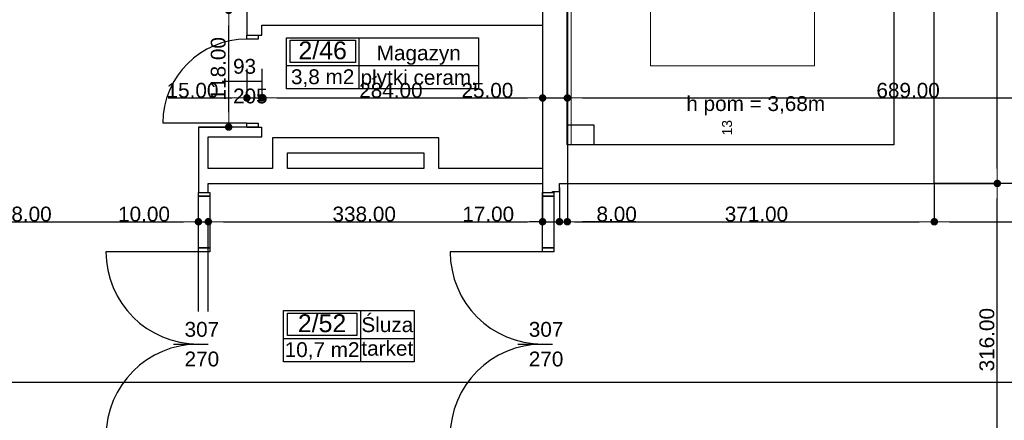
# Model space of a CAD drawing. Header units: millimetres. Extents: x -175445 to -20415, y -559200 to 231527.
# Tile 235 of 256: x -144078 to -134123, y -35153 to -31102. Entities that reach past the tile are written whole.
import ezdxf
from ezdxf.enums import TextEntityAlignment as Align

# ---------------------------------------------------------------- set-up
doc = ezdxf.new("R2010")
doc.units = ezdxf.units.MM
doc.header["$MEASUREMENT"] = 0
for name, color, linetype in [('Drzwi', 7, 'Continuous'), ('Linia', 7, 'Continuous'), ('Obiekt', 7, 'Continuous'), ('Płaszczyzna odcinająca', 7, 'Continuous'), ('Strefa', 7, 'Continuous'), ('Strop', 7, 'Continuous'), ('Słup', 7, 'Continuous'), ('Tekst', 7, 'Continuous'), ('Wymiary', 63, 'Continuous'), ('Ściana', 7, 'Continuous')]:
    doc.layers.add(name, color=color, linetype=linetype)
doc.styles.add('Arial', font='txt')
doc.styles.add('Times new roman', font='txt')
doc.dimstyles.new('GENERATED_STYLE__1', dxfattribs={"dimtxt": 150, "dimasz": 152, "dimexe": 0.18, "dimexo": 0, "dimgap": 0.09, "dimtad": 1, "dimtih": 1, "dimtoh": 1, "dimlfac": 0.1, "dimzin": 0, "dimdsep": 46, "dimtxsty": 'Arial', "dimblk": 'ARROWHEAD_11', "dimblk1": 'ARROWHEAD_11', "dimblk2": 'ARROWHEAD_11', "dimcen": 0.09, "dimclrd": 114, "dimclre": 114, "dimclrt": 114, "dimazin": 0, "dimtfac": 1, "dimtdec": 4, "dimtmove": 0, "dimatfit": 3, "dimfxl": 1, "dimtolj": 1, "dimtzin": 0, "dimarcsym": 0})
doc.dimstyles.new('GENERATED_STYLE__3', dxfattribs={"dimtxt": 150, "dimasz": 152, "dimexe": 0.18, "dimexo": 0, "dimgap": 0.09, "dimtad": 1, "dimlfac": 0.1, "dimzin": 0, "dimdsep": 46, "dimtxsty": 'Arial', "dimblk": 'ARROWHEAD_11', "dimblk1": 'ARROWHEAD_11', "dimblk2": 'ARROWHEAD_11', "dimcen": 0.09, "dimclrd": 114, "dimclre": 114, "dimclrt": 114, "dimazin": 0, "dimtfac": 1, "dimtdec": 4, "dimtmove": 2, "dimatfit": 3, "dimfxl": 1, "dimtolj": 1, "dimtzin": 0, "dimarcsym": 0})

# ---------------------------------------------------------------- blocks, each defined once
blk = doc.blocks.new('Magazyn_2_46_49', base_point=(-134954.7, 25490.5))
at = {"layer": 'Strefa'}
for p, q in [((-135688.7, 25773.3), (-133746.5, 25773.3)), ((-135688.7, 25254.7), (-135688.7, 25773.3)), ((-135652, 25747.4), (-134991.4, 25747.4)), ((-135652, 25521.1), (-135652, 25747.4)), ((-134991.4, 25747.4), (-134991.4, 25521.1)), ((-134954.7, 25773.3), (-134954.7, 25254.7)), ((-133746.5, 25773.3), (-133746.5, 25254.7)), ((-135688.7, 25490.5), (-133746.5, 25490.5)), ((-134991.4, 25521.1), (-135652, 25521.1)), ((-133746.5, 25254.7), (-135688.7, 25254.7))]:
    blk.add_line(p, q, dxfattribs=at)
at = {"layer": 'Strefa', "style": 'Arial'}
for tag, height, p in [('ROOM_NUMBER', 180, (-135321.7, 25645.4)), ('ROOM_NAME', 150, (-134350.6, 25618.9)), ('ROOM_CALC_AREA', 150, (-135321.7, 25378.4)), ('floor_f', 150, (-134350.6, 25371.4))]:
    blk.add_attdef(tag, text='', height=height, dxfattribs=at).set_placement(p, align=Align.MIDDLE_CENTER)
blk = doc.blocks.new('Śluza_2_52_55', base_point=(-134938.2, 22730.6))
at = {"layer": 'Strefa'}
for p, q in [((-135717.3, 23013.5), (-134398.2, 23013.5)), ((-135717.3, 22494.9), (-135717.3, 23013.5)), ((-134938.2, 23013.5), (-134938.2, 22494.9)), ((-134398.2, 23013.5), (-134398.2, 22494.9)), ((-135678.3, 22987.6), (-134977.2, 22987.6)), ((-135678.3, 22761.3), (-135678.3, 22987.6)), ((-134977.2, 22987.6), (-134977.2, 22761.3)), ((-135717.3, 22730.6), (-134398.2, 22730.6)), ((-134977.2, 22761.3), (-135678.3, 22761.3)), ((-134398.2, 22494.9), (-135717.3, 22494.9))]:
    blk.add_line(p, q, dxfattribs=at)
at = {"layer": 'Strefa', "style": 'Arial'}
for tag, height, p in [('ROOM_NUMBER', 180, (-135327.8, 22885.6)), ('ROOM_NAME', 150, (-134668.2, 22870.9)), ('floor_f', 150, (-134668.2, 22632)), ('ROOM_CALC_AREA', 150, (-135327.8, 22618.6))]:
    blk.add_attdef(tag, text='', height=height, dxfattribs=at).set_placement(p, align=Align.MIDDLE_CENTER)
blk = doc.blocks.new('ARROWHEAD_11')
at = {"color": 0, "linetype": 'Continuous', "lineweight": 0}
blk.add_line((0, 0), (-1, 0), dxfattribs=at)
at = {"color": 0, "linetype": 'Continuous', "lineweight": 0, "const_width": 0.25, "flags": 128}
blk.add_lwpolyline([(-0.125, 0, 1), (0.125, 0, 1)], format="xyb", close=True, dxfattribs=at)
blk = doc.blocks.new('*D2439')
at = {"layer": 'Defpoints', "color": 0}
for p in [(-141780.7, -31598.1), (-141630.7, -31598.1), (-141630.7, -31893.8)]:
    blk.add_point(p, dxfattribs=at)
at = {"layer": 'Wymiary', "color": 114, "lineweight": -2}
for p, q in [((-141780.7, -31598.1), (-141780.7, -31893.9)), ((-141630.7, -31598.1), (-141630.7, -31893.9)), ((-142576.4, -31893.8), (-142084.7, -31893.8)), ((-142084.7, -31893.8), (-141932.7, -31893.8)), ((-141780.7, -31893.8), (-141630.7, -31893.8)), ((-141478.7, -31893.8), (-141326.7, -31893.8))]:
    blk.add_line(p, q, dxfattribs=at)
at = {"layer": 'Wymiary', "color": 114, "lineweight": -2, "xscale": 152, "yscale": 152, "zscale": 152}
blk.add_blockref('ARROWHEAD_11', (-141780.7, -31893.8), dxfattribs=at)
at = {"layer": 'Wymiary', "color": 114, "lineweight": -2, "xscale": 152, "yscale": 152, "zscale": 152, "rotation": 180}
blk.add_blockref('ARROWHEAD_11', (-141630.7, -31893.8), dxfattribs=at)
at = {"layer": 'Wymiary', "color": 114, "lineweight": 13, "insert": (-142330.6, -31817.1), "char_height": 150, "attachment_point": 5, "style": 'Arial'}
blk.add_mtext('\\A1;15.00', dxfattribs=at)
blk = doc.blocks.new('*D2440')
at = {"layer": 'Defpoints', "color": 0}
for p in [(-138790.7, -29853.1), (-141630.7, -31598.1), (-138790.7, -31893.8)]:
    blk.add_point(p, dxfattribs=at)
at = {"layer": 'Wymiary', "color": 114, "lineweight": -2}
for p, q in [((-138790.7, -29853.1), (-138790.7, -31893.9)), ((-141630.7, -31598.1), (-141630.7, -31893.9)), ((-141478.7, -31893.8), (-138942.7, -31893.8))]:
    blk.add_line(p, q, dxfattribs=at)
at = {"layer": 'Wymiary', "color": 114, "lineweight": -2, "xscale": 152, "yscale": 152, "zscale": 152, "rotation": 180}
blk.add_blockref('ARROWHEAD_11', (-141630.7, -31893.8), dxfattribs=at)
at = {"layer": 'Wymiary', "color": 114, "lineweight": -2, "xscale": 152, "yscale": 152, "zscale": 152}
blk.add_blockref('ARROWHEAD_11', (-138790.7, -31893.8), dxfattribs=at)
at = {"layer": 'Wymiary', "color": 114, "lineweight": 13, "insert": (-140324.6, -31817.1), "char_height": 150, "attachment_point": 5, "style": 'Arial'}
blk.add_mtext('\\A1;284.00', dxfattribs=at)
blk = doc.blocks.new('*D2441')
at = {"layer": 'Defpoints', "color": 0}
for p in [(-138790.7, -29853.1), (-138540.7, -29853.1), (-138540.7, -31893.8)]:
    blk.add_point(p, dxfattribs=at)
at = {"layer": 'Wymiary', "color": 114, "lineweight": -2}
for p, q in [((-138790.7, -29853.1), (-138790.7, -31893.9)), ((-138540.7, -29853.1), (-138540.7, -31893.9)), ((-139603, -31893.8), (-139094.7, -31893.8)), ((-139094.7, -31893.8), (-138942.7, -31893.8)), ((-138790.7, -31893.8), (-138540.7, -31893.8)), ((-138388.7, -31893.8), (-138236.7, -31893.8))]:
    blk.add_line(p, q, dxfattribs=at)
at = {"layer": 'Wymiary', "color": 114, "lineweight": -2, "xscale": 152, "yscale": 152, "zscale": 152}
blk.add_blockref('ARROWHEAD_11', (-138790.7, -31893.8), dxfattribs=at)
at = {"layer": 'Wymiary', "color": 114, "lineweight": -2, "xscale": 152, "yscale": 152, "zscale": 152, "rotation": 180}
blk.add_blockref('ARROWHEAD_11', (-138540.7, -31893.8), dxfattribs=at)
at = {"layer": 'Wymiary', "color": 114, "lineweight": 13, "insert": (-139348.9, -31817.1), "char_height": 150, "attachment_point": 5, "style": 'Arial'}
blk.add_mtext('\\A1;25.00', dxfattribs=at)
blk = doc.blocks.new('*D2442')
at = {"layer": 'Defpoints', "color": 0}
for p in [(-131650.7, -28953.1), (-138540.7, -29853.1), (-131650.7, -31893.8)]:
    blk.add_point(p, dxfattribs=at)
at = {"layer": 'Wymiary', "color": 114, "lineweight": -2}
for p, q in [((-131650.7, -28953.1), (-131650.7, -31893.9)), ((-138540.7, -29853.1), (-138540.7, -31893.9)), ((-138388.7, -31893.8), (-131802.7, -31893.8))]:
    blk.add_line(p, q, dxfattribs=at)
at = {"layer": 'Wymiary', "color": 114, "lineweight": -2, "xscale": 152, "yscale": 152, "zscale": 152, "rotation": 180}
blk.add_blockref('ARROWHEAD_11', (-138540.7, -31893.8), dxfattribs=at)
at = {"layer": 'Wymiary', "color": 114, "lineweight": -2, "xscale": 152, "yscale": 152, "zscale": 152}
blk.add_blockref('ARROWHEAD_11', (-131650.7, -31893.8), dxfattribs=at)
at = {"layer": 'Wymiary', "color": 114, "lineweight": 13, "insert": (-135095.7, -31817.1), "char_height": 150, "attachment_point": 5, "style": 'Arial'}
blk.add_mtext('\\A1;689.00', dxfattribs=at)
blk = doc.blocks.new('*D2476')
at = {"layer": 'Defpoints', "color": 0}
for p in [(-145650.7, -32748.1), (-142270.7, -33145.4), (-142270.7, -34053.1)]:
    blk.add_point(p, dxfattribs=at)
at = {"layer": 'Wymiary', "color": 114, "lineweight": -2}
for p, q in [((-145650.7, -32748.1), (-145650.7, -33145.6)), ((-145498.7, -33145.4), (-142422.7, -33145.4)), ((-142270.7, -34053.1), (-142270.7, -33145.2))]:
    blk.add_line(p, q, dxfattribs=at)
at = {"layer": 'Wymiary', "color": 114, "lineweight": -2, "xscale": 152, "yscale": 152, "zscale": 152, "rotation": 180}
blk.add_blockref('ARROWHEAD_11', (-145650.7, -33145.4), dxfattribs=at)
at = {"layer": 'Wymiary', "color": 114, "lineweight": -2, "xscale": 152, "yscale": 152, "zscale": 152}
blk.add_blockref('ARROWHEAD_11', (-142270.7, -33145.4), dxfattribs=at)
at = {"layer": 'Wymiary', "color": 114, "lineweight": 13, "insert": (-144074.6, -33068.7), "char_height": 150, "attachment_point": 5, "style": 'Arial'}
blk.add_mtext('\\A1;338.00', dxfattribs=at)
blk = doc.blocks.new('*D2477')
at = {"layer": 'Defpoints', "color": 0}
for p in [(-142170.7, -33145.4), (-142270.7, -34053.1), (-142170.7, -34053.1)]:
    blk.add_point(p, dxfattribs=at)
at = {"layer": 'Wymiary', "color": 114, "lineweight": -2}
for p, q in [((-143066.4, -33145.4), (-142574.7, -33145.4)), ((-142574.7, -33145.4), (-142422.7, -33145.4)), ((-142270.7, -34053.1), (-142270.7, -33145.2)), ((-142270.7, -33145.4), (-142170.7, -33145.4)), ((-142170.7, -34053.1), (-142170.7, -33145.2)), ((-142018.7, -33145.4), (-141866.7, -33145.4))]:
    blk.add_line(p, q, dxfattribs=at)
at = {"layer": 'Wymiary', "color": 114, "lineweight": -2, "xscale": 152, "yscale": 152, "zscale": 152}
blk.add_blockref('ARROWHEAD_11', (-142270.7, -33145.4), dxfattribs=at)
at = {"layer": 'Wymiary', "color": 114, "lineweight": -2, "xscale": 152, "yscale": 152, "zscale": 152, "rotation": 180}
blk.add_blockref('ARROWHEAD_11', (-142170.7, -33145.4), dxfattribs=at)
at = {"layer": 'Wymiary', "color": 114, "lineweight": 13, "insert": (-142820.6, -33068.7), "char_height": 150, "attachment_point": 5, "style": 'Arial'}
blk.add_mtext('\\A1;10.00', dxfattribs=at)
blk = doc.blocks.new('*D2478')
at = {"layer": 'Defpoints', "color": 0}
for p in [(-138790.7, -29853.1), (-138790.7, -33145.4), (-142170.7, -34053.1)]:
    blk.add_point(p, dxfattribs=at)
at = {"layer": 'Wymiary', "color": 114, "lineweight": -2}
for p, q in [((-138790.7, -29853.1), (-138790.7, -33145.6)), ((-142170.7, -34053.1), (-142170.7, -33145.2)), ((-142018.7, -33145.4), (-138942.7, -33145.4))]:
    blk.add_line(p, q, dxfattribs=at)
at = {"layer": 'Wymiary', "color": 114, "lineweight": -2, "xscale": 152, "yscale": 152, "zscale": 152, "rotation": 180}
blk.add_blockref('ARROWHEAD_11', (-142170.7, -33145.4), dxfattribs=at)
at = {"layer": 'Wymiary', "color": 114, "lineweight": -2, "xscale": 152, "yscale": 152, "zscale": 152}
blk.add_blockref('ARROWHEAD_11', (-138790.7, -33145.4), dxfattribs=at)
at = {"layer": 'Wymiary', "color": 114, "lineweight": 13, "insert": (-140594.6, -33068.7), "char_height": 150, "attachment_point": 5, "style": 'Arial'}
blk.add_mtext('\\A1;338.00', dxfattribs=at)
blk = doc.blocks.new('*D2479')
at = {"layer": 'Defpoints', "color": 0}
for p in [(-138790.7, -29853.1), (-138620.7, -32798.1), (-138620.7, -33145.4)]:
    blk.add_point(p, dxfattribs=at)
at = {"layer": 'Wymiary', "color": 114, "lineweight": -2}
for p, q in [((-138790.7, -29853.1), (-138790.7, -33145.6)), ((-138620.7, -32798.1), (-138620.7, -33145.6)), ((-139586.4, -33145.4), (-139094.7, -33145.4)), ((-139094.7, -33145.4), (-138942.7, -33145.4)), ((-138790.7, -33145.4), (-138620.7, -33145.4)), ((-138468.7, -33145.4), (-138316.7, -33145.4))]:
    blk.add_line(p, q, dxfattribs=at)
at = {"layer": 'Wymiary', "color": 114, "lineweight": -2, "xscale": 152, "yscale": 152, "zscale": 152}
blk.add_blockref('ARROWHEAD_11', (-138790.7, -33145.4), dxfattribs=at)
at = {"layer": 'Wymiary', "color": 114, "lineweight": -2, "xscale": 152, "yscale": 152, "zscale": 152, "rotation": 180}
blk.add_blockref('ARROWHEAD_11', (-138620.7, -33145.4), dxfattribs=at)
at = {"layer": 'Wymiary', "color": 114, "lineweight": 13, "insert": (-139340.6, -33068.7), "char_height": 150, "attachment_point": 5, "style": 'Arial'}
blk.add_mtext('\\A1;17.00', dxfattribs=at)
blk = doc.blocks.new('*D2480')
at = {"layer": 'Defpoints', "color": 0}
for p in [(-138540.7, -29853.1), (-138620.7, -32798.1), (-138540.7, -33145.4)]:
    blk.add_point(p, dxfattribs=at)
at = {"layer": 'Wymiary', "color": 114, "lineweight": -2}
for p, q in [((-138540.7, -29853.1), (-138540.7, -33145.6)), ((-138620.7, -32798.1), (-138620.7, -33145.6)), ((-138772.7, -33145.4), (-138924.7, -33145.4)), ((-138620.7, -33145.4), (-138540.7, -33145.4)), ((-138236.7, -33145.4), (-138388.7, -33145.4)), ((-137847.3, -33145.4), (-138236.7, -33145.4))]:
    blk.add_line(p, q, dxfattribs=at)
at = {"layer": 'Wymiary', "color": 114, "lineweight": -2, "xscale": 152, "yscale": 152, "zscale": 152}
blk.add_blockref('ARROWHEAD_11', (-138620.7, -33145.4), dxfattribs=at)
at = {"layer": 'Wymiary', "color": 114, "lineweight": -2, "xscale": 152, "yscale": 152, "zscale": 152, "rotation": 180}
blk.add_blockref('ARROWHEAD_11', (-138540.7, -33145.4), dxfattribs=at)
at = {"layer": 'Wymiary', "color": 114, "lineweight": 13, "insert": (-138042, -33068.7), "char_height": 150, "attachment_point": 5, "style": 'Arial'}
blk.add_mtext('\\A1;8.00', dxfattribs=at)
blk = doc.blocks.new('*D2481')
at = {"layer": 'Defpoints', "color": 0}
for p in [(-138540.7, -29853.1), (-134830.7, -32758.1), (-134830.7, -33145.4)]:
    blk.add_point(p, dxfattribs=at)
at = {"layer": 'Wymiary', "color": 114, "lineweight": -2}
for p, q in [((-138540.7, -29853.1), (-138540.7, -33145.6)), ((-134830.7, -32758.1), (-134830.7, -33145.6)), ((-138388.7, -33145.4), (-134982.7, -33145.4))]:
    blk.add_line(p, q, dxfattribs=at)
at = {"layer": 'Wymiary', "color": 114, "lineweight": -2, "xscale": 152, "yscale": 152, "zscale": 152, "rotation": 180}
blk.add_blockref('ARROWHEAD_11', (-138540.7, -33145.4), dxfattribs=at)
at = {"layer": 'Wymiary', "color": 114, "lineweight": -2, "xscale": 152, "yscale": 152, "zscale": 152}
blk.add_blockref('ARROWHEAD_11', (-134830.7, -33145.4), dxfattribs=at)
at = {"layer": 'Wymiary', "color": 114, "lineweight": 13, "insert": (-136628.8, -33068.7), "char_height": 150, "attachment_point": 5, "style": 'Arial'}
blk.add_mtext('\\A1;371.00', dxfattribs=at)
blk = doc.blocks.new('*D2482')
at = {"layer": 'Defpoints', "color": 0}
for p in [(-132250.7, -32328.1), (-134830.7, -32758.1), (-132250.7, -33145.4)]:
    blk.add_point(p, dxfattribs=at)
at = {"layer": 'Wymiary', "color": 114, "lineweight": -2}
for p, q in [((-132250.7, -32328.1), (-132250.7, -33145.6)), ((-134830.7, -32758.1), (-134830.7, -33145.6)), ((-134678.7, -33145.4), (-132402.7, -33145.4))]:
    blk.add_line(p, q, dxfattribs=at)
at = {"layer": 'Wymiary', "color": 114, "lineweight": -2, "xscale": 152, "yscale": 152, "zscale": 152, "rotation": 180}
blk.add_blockref('ARROWHEAD_11', (-134830.7, -33145.4), dxfattribs=at)
at = {"layer": 'Wymiary', "color": 114, "lineweight": -2, "xscale": 152, "yscale": 152, "zscale": 152}
blk.add_blockref('ARROWHEAD_11', (-132250.7, -33145.4), dxfattribs=at)
at = {"layer": 'Wymiary', "color": 114, "lineweight": 13, "insert": (-133540.7, -33068.7), "char_height": 150, "attachment_point": 5, "style": 'Arial'}
blk.add_mtext('\\A1;258.00', dxfattribs=at)
blk = doc.blocks.new('*D2696')
at = {"layer": 'Defpoints', "color": 0}
for p in [(-141964.7, -31008.1), (-141780.7, -31008.1), (-142270.7, -32188.1)]:
    blk.add_point(p, dxfattribs=at)
at = {"layer": 'Wymiary', "color": 114, "lineweight": -2}
for p, q in [((-141780.7, -31008.1), (-141964.8, -31008.1)), ((-141964.7, -32036.1), (-141964.7, -31160.1)), ((-142270.7, -32188.1), (-141964.5, -32188.1))]:
    blk.add_line(p, q, dxfattribs=at)
at = {"layer": 'Wymiary', "color": 114, "lineweight": -2, "xscale": 152, "yscale": 152, "zscale": 152}
for p, rotation in [((-141964.7, -31008.1), 90), ((-141964.7, -32188.1), 270)]:
    blk.add_blockref('ARROWHEAD_11', p, dxfattribs=dict(at, rotation=rotation))
at = {"layer": 'Wymiary', "color": 114, "lineweight": 13, "insert": (-142069.7, -31598.1), "char_height": 150, "attachment_point": 5, "rotation": 90, "style": 'Arial'}
blk.add_mtext('\\A1;118.00', dxfattribs=at)
blk = doc.blocks.new('*D2711')
at = {"layer": 'Defpoints', "color": 0}
for p in [(-134550.7, -27618.1), (-134193.8, -27618.1), (-134830.7, -32758.1)]:
    blk.add_point(p, dxfattribs=at)
at = {"layer": 'Wymiary', "color": 114, "lineweight": -2}
for p, q in [((-134550.7, -27618.1), (-134193.7, -27618.1)), ((-134193.8, -32606.1), (-134193.8, -27770.1)), ((-134830.7, -32758.1), (-134193.7, -32758.1))]:
    blk.add_line(p, q, dxfattribs=at)
at = {"layer": 'Wymiary', "color": 114, "lineweight": -2, "xscale": 152, "yscale": 152, "zscale": 152}
for p, rotation in [((-134193.8, -27618.1), 90), ((-134193.8, -32758.1), 270)]:
    blk.add_blockref('ARROWHEAD_11', p, dxfattribs=dict(at, rotation=rotation))
at = {"layer": 'Wymiary', "color": 114, "lineweight": 13, "insert": (-134298.8, -30188.1), "char_height": 150, "attachment_point": 5, "rotation": 90, "style": 'Arial'}
blk.add_mtext('\\A1;514.00', dxfattribs=at)
blk = doc.blocks.new('*D2814')
at = {"layer": 'Defpoints', "color": 0}
for p in [(-134830.7, -32758.1), (-134193.8, -32758.1), (-134810.7, -35918.1)]:
    blk.add_point(p, dxfattribs=at)
at = {"layer": 'Wymiary', "color": 114, "lineweight": -2}
for p, q in [((-134830.7, -32758.1), (-134193.7, -32758.1)), ((-134193.8, -35766.1), (-134193.8, -32910.1)), ((-134810.7, -35918.1), (-134193.7, -35918.1))]:
    blk.add_line(p, q, dxfattribs=at)
at = {"layer": 'Wymiary', "color": 114, "lineweight": -2, "xscale": 152, "yscale": 152, "zscale": 152}
for p, rotation in [((-134193.8, -32758.1), 90), ((-134193.8, -35918.1), 270)]:
    blk.add_blockref('ARROWHEAD_11', p, dxfattribs=dict(at, rotation=rotation))
at = {"layer": 'Wymiary', "color": 114, "lineweight": 13, "insert": (-134298.8, -34338.1), "char_height": 150, "attachment_point": 5, "rotation": 90, "style": 'Arial'}
blk.add_mtext('\\A1;316.00', dxfattribs=at)
blk = doc.blocks.new('*D3104')
at = {"layer": 'Defpoints', "color": 0}
for p in [(-171146.4, -21885.2), (-73250.7, -36498.1), (-73250.7, -44436.1)]:
    blk.add_point(p, dxfattribs=at)
at = {"layer": 'Wymiary', "color": 114, "lineweight": -2}
for p, q in [((-171146.4, -21885.2), (-171146.4, -44436.3)), ((-73250.7, -36498.1), (-73250.7, -44436.3)), ((-170994.4, -44436.1), (-73402.7, -44436.1))]:
    blk.add_line(p, q, dxfattribs=at)
at = {"layer": 'Wymiary', "color": 114, "lineweight": -2, "xscale": 152, "yscale": 152, "zscale": 152, "rotation": 180}
blk.add_blockref('ARROWHEAD_11', (-171146.4, -44436.1), dxfattribs=at)
at = {"layer": 'Wymiary', "color": 114, "lineweight": -2, "xscale": 152, "yscale": 152, "zscale": 152}
blk.add_blockref('ARROWHEAD_11', (-73250.7, -44436.1), dxfattribs=at)
at = {"layer": 'Wymiary', "color": 114, "lineweight": 13, "insert": (-122198.5, -44359.4), "char_height": 150, "attachment_point": 5, "style": 'Arial'}
blk.add_mtext('\\A1;9790', dxfattribs=at)

msp = doc.modelspace()

# ---------------------------------------------------------------- linework, layer by layer
at = {"layer": 'Drzwi'}
for p, q in [((-141780.722, -31298.06), (-141780.722, -31258.06)), ((-141780.722, -31258.06), (-141665.722, -31258.06)), ((-141780.722, -31258.06), (-141665.722, -31258.06)), ((-141665.722, -31298.06), (-141780.722, -31298.06)), ((-141665.722, -31258.06), (-141665.722, -31298.06)), ((-141780.722, -32148.06), (-142630.722, -32148.06)), ((-141780.722, -32188.06), (-141780.722, -32148.06)), ((-141780.722, -32148.06), (-141665.722, -32148.06)), ((-141665.722, -32148.06), (-141665.722, -32188.06)), ((-141665.722, -32188.06), (-141780.722, -32188.06)), ((-141780.722, -32188.06), (-141665.722, -32188.06)), ((-142270.722, -32888.06), (-142270.722, -32848.06)), ((-142270.722, -32848.06), (-142155.722, -32848.06)), ((-142270.722, -32848.06), (-142170.722, -32848.06)), ((-142155.722, -32848.06), (-142155.722, -32888.06)), ((-138790.722, -32888.06), (-138790.722, -32848.06)), ((-138790.722, -32848.06), (-138675.722, -32848.06)), ((-138790.722, -32848.06), (-138690.722, -32848.06)), ((-138675.722, -32848.06), (-138675.722, -32888.06)), ((-142270.722, -32888.06), (-142155.722, -32888.06)), ((-142270.722, -33408.06), (-142270.722, -32888.06)), ((-142155.722, -32888.06), (-142270.722, -32888.06)), ((-142155.722, -32888.06), (-142155.722, -33408.06)), ((-138790.722, -32888.06), (-138675.722, -32888.06)), ((-138790.722, -33408.06), (-138790.722, -32888.06)), ((-138675.722, -32888.06), (-138790.722, -32888.06)), ((-138675.722, -32888.06), (-138675.722, -33408.06)), ((-142155.722, -33408.06), (-142270.722, -33408.06)), ((-142270.722, -33448.06), (-142270.722, -33408.06)), ((-142270.722, -33408.06), (-142155.722, -33408.06)), ((-142155.722, -33408.06), (-142155.722, -33448.06)), ((-138675.722, -33408.06), (-138790.722, -33408.06)), ((-138790.722, -33448.06), (-138790.722, -33408.06)), ((-138790.722, -33408.06), (-138675.722, -33408.06)), ((-138675.722, -33408.06), (-138675.722, -33448.06)), ((-142270.722, -33448.06), (-143205.722, -33448.06)), ((-142155.722, -33448.06), (-142270.722, -33448.06)), ((-138790.722, -33448.06), (-139725.722, -33448.06)), ((-138675.722, -33448.06), (-138790.722, -33448.06))]:
    msp.add_line(p, q, dxfattribs=at)
for centre, radius, start, end in [((-141780.722, -32148.06), 850, 90, 180), ((-142270.722, -33448.06), 935, 180, 270), ((-138790.722, -33448.06), 935, 180, 270), ((-142270.722, -35318.06), 935, 90, 180), ((-138790.722, -35318.06), 935, 90, 180)]:
    msp.add_arc(centre, radius, start, end, dxfattribs=at)
at = {"layer": 'Linia'}
msp.add_line((-132250.722, -32758.06), (-134830.722, -32758.06), dxfattribs=at)
at = {"layer": 'Obiekt', "color": 252, "lineweight": 20}
for p, q in [((-136040.722, -31568.06), (-136040.722, -27048.06)), ((-135240.722, -32368.06), (-135240.722, -27048.06)), ((-137700.722, -28303.06), (-137700.722, -31568.06)), ((-138500.722, -28538.06), (-138500.722, -32368.06)), ((-137700.722, -31568.06), (-136040.722, -31568.06)), ((-138500.722, -32368.06), (-135240.722, -32368.06))]:
    msp.add_line(p, q, dxfattribs=at)
at = {"layer": 'Obiekt'}
for p, q in [((-142032.1, -31723.06), (-141630.722, -31723.06)), ((-142522.1, -34383.06), (-142170.722, -34383.06)), ((-139042.1, -34383.06), (-138690.722, -34383.06))]:
    msp.add_line(p, q, dxfattribs=at)
at = {"layer": 'Płaszczyzna odcinająca'}
msp.add_line((-72997.99, -34770.353), (-170770.681, -34770.353), dxfattribs=at)
at = {"layer": 'Strop', "flags": 128}
msp.add_lwpolyline([(-138541.938, -32368.06), (-138541.938, -26948.204), (-135240.722, -26948.204), (-135240.722, -32368.06)], close=True, dxfattribs=at)
at = {"layer": 'Słup'}
for p, q in [((-138271.018, -32168.061), (-138540.722, -32168.061)), ((-138271.018, -32368.061), (-138271.018, -32168.061)), ((-138690.722, -32838.06), (-138620.722, -32838.06)), ((-138620.722, -32838.06), (-138620.722, -32758.06))]:
    msp.add_line(p, q, dxfattribs=at)
at = {"layer": 'Ściana'}
for p, q in [((-141780.722, -31258.06), (-141665.722, -31258.06)), ((-141665.722, -31258.06), (-141630.722, -31258.06)), ((-141780.722, -32188.06), (-141665.722, -32188.06)), ((-141665.722, -32188.06), (-141630.722, -32188.06)), ((-142270.722, -32848.06), (-142170.722, -32848.06)), ((-138790.722, -32848.06), (-138690.722, -32848.06))]:
    msp.add_line(p, q, dxfattribs=at)
at = {"layer": 'Ściana', "flags": 128}
for points in [[(-135240.722, -25318.06), (-135240.722, -32368.06)], [(-138540.722, -32168.061), (-138540.722, -26948.06)], [(-134830.722, -32758.06), (-134830.722, -27618.06)], [(-141780.722, -31008.06), (-141780.722, -31258.06)], [(-141630.722, -31258.06), (-141630.722, -31158.06)], [(-141630.722, -31158.06), (-141120.722, -31158.06)], [(-141120.722, -31158.06), (-138790.722, -31158.06)], [(-138790.722, -31158.06), (-138790.722, -32608.06)], [(-141780.722, -32188.06), (-142270.722, -32188.06)], [(-142270.722, -32188.06), (-142270.722, -32288.06)], [(-141630.722, -32288.06), (-141630.722, -32188.06)], [(-142270.722, -32288.06), (-142270.722, -32848.06)], [(-142170.722, -32608.06), (-142170.722, -32288.06)], [(-142170.722, -32288.06), (-141630.722, -32288.06)], [(-139840.722, -32298.06), (-141520.722, -32298.06)], [(-141520.722, -32298.06), (-141520.722, -32608.06)], [(-139840.722, -32608.06), (-139840.722, -32298.06)], [(-141370.722, -32448.06), (-139990.722, -32448.06)], [(-141370.722, -32608.06), (-141370.722, -32448.06)], [(-139990.722, -32448.06), (-139990.722, -32608.06)], [(-135240.722, -32368.06), (-138271.018, -32368.06)], [(-141520.722, -32608.06), (-142170.722, -32608.06)], [(-139990.722, -32608.06), (-141370.722, -32608.06)], [(-138790.722, -32608.06), (-139840.722, -32608.06)], [(-142170.722, -32848.06), (-142170.722, -32758.06)], [(-142170.722, -32758.06), (-138790.722, -32758.06)], [(-138790.722, -32758.06), (-138790.722, -32848.06)], [(-138690.722, -32848.06), (-138690.722, -32838.06)], [(-138620.722, -32758.06), (-134830.722, -32758.06)]]:
    msp.add_lwpolyline(points, dxfattribs=at)

# ---------------------------------------------------------------- block references
at = {"layer": 'Strefa'}
ref = msp.add_blockref('Magazyn_2_46_49', (-140647.42, -31566.887), dxfattribs=at)
ref.add_attrib('ROOM_NAME', 'Magazyn', dxfattribs={"color": 7, "height": 150, "style": 'Arial'}).set_placement((-140043.337, -31438.487), align=Align.MIDDLE_CENTER)
ref.add_attrib('ROOM_NUMBER', '2/46', dxfattribs={"color": 7, "height": 180, "style": 'Arial'}).set_placement((-141014.44, -31411.939), align=Align.MIDDLE_CENTER)
ref.add_attrib('ROOM_CALC_AREA', '3,8 m2', dxfattribs={"color": 7, "height": 150, "style": 'Arial'}).set_placement((-141014.44, -31678.941), align=Align.MIDDLE_CENTER)
ref.add_attrib('floor_f', 'płytki ceram.', dxfattribs={"color": 7, "height": 150, "style": 'Arial'}).set_placement((-140043.337, -31685.987), align=Align.MIDDLE_CENTER)
ref = msp.add_blockref('Śluza_2_52_55', (-140630.993, -34326.692), dxfattribs=at)
ref.add_attrib('ROOM_NAME', 'Śluza', dxfattribs={"color": 7, "height": 150, "style": 'Arial'}).set_placement((-140360.993, -34186.43), align=Align.MIDDLE_CENTER)
ref.add_attrib('ROOM_NUMBER', '2/52', dxfattribs={"color": 7, "height": 180, "style": 'Arial'}).set_placement((-141020.513, -34171.745), align=Align.MIDDLE_CENTER)
ref.add_attrib('ROOM_CALC_AREA', '10,7 m2', dxfattribs={"color": 7, "height": 150, "style": 'Arial'}).set_placement((-141020.513, -34438.746), align=Align.MIDDLE_CENTER)
ref.add_attrib('floor_f', 'tarket', dxfattribs={"color": 7, "height": 150, "style": 'Arial'}).set_placement((-140360.993, -34425.375), align=Align.MIDDLE_CENTER)

# ---------------------------------------------------------------- texts
at = {"layer": 'Obiekt', "char_height": 150, "attachment_point": 7, "style": 'Arial'}
for s, insert in [('\\A1;{\\fArial|b0|i0|c238|p38;93}', (-141920.548, -31650.631)), ('\\A1;{\\fArial|b0|i0|c238|p38;205}', (-141920.548, -31950.528)), ('\\A1;{\\fArial|b0|i0|c238|p38;307}', (-142410.548, -34310.631)), ('\\A1;{\\fArial|b0|i0|c238|p38;307}', (-138930.548, -34310.631)), ('\\A1;{\\fArial|b0|i0|c238|p38;270}', (-142410.548, -34610.528)), ('\\A1;{\\fArial|b0|i0|c238|p38;270}', (-138930.548, -34610.528))]:
    msp.add_mtext(s, dxfattribs=dict(at, insert=insert))
at = {"layer": 'Obiekt', "color": 252, "lineweight": 20, "insert": (-136925.579, -32116.289), "char_height": 100, "attachment_point": 6, "rotation": 90, "style": 'Arial'}
msp.add_mtext('\\A1;{\\fArial|b0|i0|c238|p38;13}', dxfattribs=at)
at = {"layer": 'Tekst', "insert": (-136636.479, -31875.611), "char_height": 150, "attachment_point": 2, "style": 'Times new roman'}
msp.add_mtext('\\A1;{\\fArial|b0|i0|c0|p38;h pom = 3,68m}', dxfattribs=at)

# ---------------------------------------------------------------- dimensions: what is measured, and where the dimension line sits
at = {"layer": 'Wymiary', "color": 114, "lineweight": 13}
dim = msp.add_linear_dim(base=(-73250.715, -44436.085), p1=(-171146.377, -21885.197), p2=(-73250.715, -36498.101), text='9790', dimstyle='GENERATED_STYLE__1', dxfattribs=at)
dim.commit()
dim.dimension.update_dxf_attribs({"geometry": '*D3104', "text_midpoint": (-122198.546, -44436.085), "dimtype": 160})
for base, p1, p2, picture, middle in [((-134193.842, -27618.06), (-134830.722, -32758.06), (-134550.722, -27618.06), '*D2711', (-134298.842, -30188.06)), ((-141964.664, -31008.06), (-142270.722, -32188.06), (-141780.722, -31008.06), '*D2696', (-142069.664, -31598.06)), ((-134193.842, -32758.06), (-134810.722, -35918.06), (-134830.722, -32758.06), '*D2814', (-134298.842, -34338.06))]:
    dim = msp.add_linear_dim(base=base, p1=p1, p2=p2, angle=90, dimstyle='GENERATED_STYLE__3', dxfattribs=at)
    dim.commit()
    dim.dimension.update_dxf_attribs({"geometry": picture, "text_midpoint": middle, "dimtype": 160, "text_rotation": 90})
for base, p1, p2, picture, middle in [((-131650.722, -31893.758), (-138540.722, -29853.06), (-131650.722, -28953.06), '*D2442', (-135095.722, -31893.758)), ((-138790.722, -33145.396), (-142170.722, -34053.06), (-138790.722, -29853.06), '*D2478', (-140594.551, -33145.396)), ((-138790.722, -31893.758), (-141630.722, -31598.06), (-138790.722, -29853.06), '*D2440', (-140324.551, -31893.758)), ((-138540.722, -31893.758), (-138790.722, -29853.06), (-138540.722, -29853.06), '*D2441', (-139348.922, -31893.758)), ((-138620.722, -33145.396), (-138790.722, -29853.06), (-138620.722, -32798.06), '*D2479', (-139340.583, -33145.396)), ((-138540.722, -33145.396), (-138620.722, -32798.06), (-138540.722, -29853.06), '*D2480', (-138041.97, -33145.396)), ((-134830.722, -33145.396), (-138540.722, -29853.06), (-134830.722, -32758.06), '*D2481', (-136628.808, -33145.396)), ((-141630.722, -31893.758), (-141780.722, -31598.06), (-141630.722, -31598.06), '*D2439', (-142330.583, -31893.758)), ((-132250.722, -33145.396), (-134830.722, -32758.06), (-132250.722, -32328.06), '*D2482', (-133540.722, -33145.396)), ((-142270.722, -33145.396), (-145650.722, -32748.06), (-142270.722, -34053.06), '*D2476', (-144074.551, -33145.396)), ((-142170.722, -33145.396), (-142270.722, -34053.06), (-142170.722, -34053.06), '*D2477', (-142820.583, -33145.396))]:
    dim = msp.add_linear_dim(base=base, p1=p1, p2=p2, dimstyle='GENERATED_STYLE__1', dxfattribs=at)
    dim.commit()
    dim.dimension.update_dxf_attribs({"geometry": picture, "text_midpoint": middle, "dimtype": 160})

doc.saveas('drawing.dxf')
